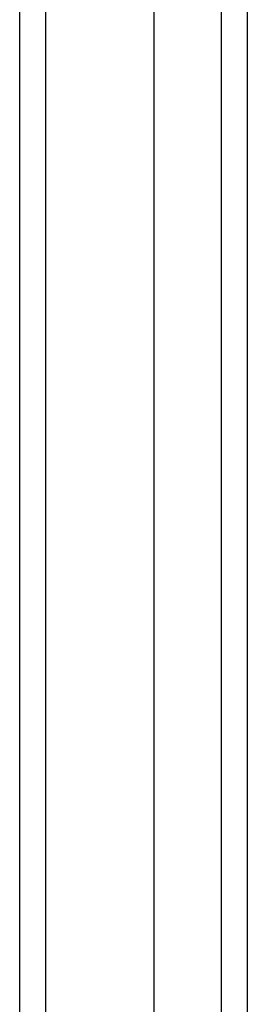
# Model space of a CAD drawing. Header units: inches. Extents: x 17 to 428, y 46 to 203.
# Tile 5 of 110: x 148.891 to 149.758, y 133.773 to 137.523. Entities that reach past the tile are written whole.
import ezdxf

# ---------------------------------------------------------------- set-up
doc = ezdxf.new("R2010")
doc.units = ezdxf.units.IN
doc.header["$MEASUREMENT"] = 0
doc.layers.add('Visible Edges(ANSI)', color=7, linetype='Continuous', lineweight=25)
doc.layers.add('Visible Tangent Edges(ANSI)', color=7, linetype='Continuous', lineweight=25)

msp = doc.modelspace()

# ---------------------------------------------------------------- linework, layer by layer
at = {"layer": 'Visible Edges(ANSI)'}
for p, q in [((149.4032, 111.9814), (149.4032, 140.564)), ((148.8914, 112.1467), (148.8914, 140.3987)), ((149.7575, 140.3756), (149.7575, 112.1698))]:
    msp.add_line(p, q, dxfattribs=at)
at = {"layer": 'Visible Tangent Edges(ANSI)'}
for p, q in [((148.9904, 111.3717), (148.9904, 141.1737)), ((149.6585, 140.5056), (149.6585, 112.0398))]:
    msp.add_line(p, q, dxfattribs=at)

doc.saveas('drawing.dxf')
